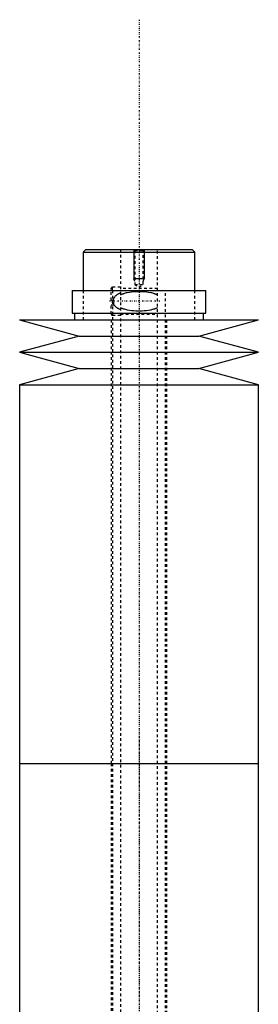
# Model space of a CAD drawing. Extents: x -174 to 502, y -319 to 715.
# Tile 6 of 6: x 405 to 495, y 345 to 715. Entities that reach past the tile are written whole.
import ezdxf

# ---------------------------------------------------------------- set-up
doc = ezdxf.new("R2010")
doc.units = 0
doc.linetypes.add('CENTER', pattern=[1.5, 0.45, -0.5, 0.05, -0.5])
doc.linetypes.add('DASHED', pattern=[2, 1, -1])
for name, color, linetype in [('AM_0', 7, 'CONTINUOUS'), ('AM_10', 7, 'CONTINUOUS'), ('AM_3', 7, 'DASHED'), ('AM_7', 7, 'CENTER')]:
    doc.layers.add(name, color=color, linetype=linetype)

msp = doc.modelspace()

# ---------------------------------------------------------------- linework, layer by layer
at = {"layer": 'AM_0', "color": 7, "linetype": 'CONTINUOUS'}
for p, q in [((430, 629), (429, 628)), ((429, 628), (429, 613.5)), ((429, 628), (471, 628)), ((430, 629), (470, 629)), ((471, 628), (470, 629)), ((471, 613.5), (471, 628)), ((424.85, 613.5), (424.85, 605)), ((424.85, 613.5), (475.15, 613.5)), ((475.15, 605), (475.15, 613.5)), ((424.85, 605), (475.15, 605)), ((425.65, 605), (425.65, 602.5)), ((474.35, 602.5), (474.35, 605)), ((405, 602.5), (427.5, 596.4)), ((405, 602.5), (495, 602.5)), ((472.5, 596.4), (495, 602.5)), ((427.5, 596.4), (405, 590.3)), ((427.5, 596.4), (472.5, 596.4)), ((495, 590.3), (472.5, 596.4)), ((405, 590.3), (427.5, 584.2)), ((405, 590.3), (495, 590.3)), ((472.5, 584.2), (495, 590.3)), ((427.5, 584.2), (405, 578.1)), ((427.5, 584.2), (472.5, 584.2)), ((495, 578.1), (472.5, 584.2)), ((405, 578.1), (405, 435.5)), ((405, 578.1), (495, 578.1)), ((495, 435.5), (495, 578.1)), ((405, 435.5), (405, 292.9)), ((405, 435.5), (495, 435.5)), ((405, 435.5), (495, 435.5)), ((495, 292.9), (495, 435.5))]:
    msp.add_line(p, q, dxfattribs=at)
at = {"layer": 'AM_10', "color": 7, "linetype": 'CONTINUOUS'}
for p, q in [((448, 629), (448, 618)), ((452, 629), (452, 618)), ((452, 618), (448, 618)), ((448.38, 616.9), (448, 618)), ((451.62, 616.9), (452, 618))]:
    msp.add_line(p, q, dxfattribs=at)
at = {"layer": 'AM_3', "color": 6, "linetype": 'DASHED'}
for p, q in [((443, 629), (443, -50.5)), ((448, 629), (448.38, 628.62)), ((448.38, 628.62), (448.38, 615.8)), ((448.38, 628.62), (451.62, 628.62)), ((451.62, 628.62), (452, 629)), ((451.62, 615.8), (451.62, 628.62)), ((457, -50.5), (457, 629)), ((448.38, 615.8), (450, 614.86)), ((448.38, 615.8), (451.62, 615.8)), ((450, 614.86), (451.62, 615.8)), ((429, 613.5), (429, 602.5)), ((439.5, 609.9), (439.5, 614.25)), ((443, 614.75), (440, 614.75)), ((440, 613.5), (440, 614.75)), ((440, 613.5), (440, -10.5)), ((457, 614.35), (443, 614.35)), ((460, -20.5), (460, 613.5)), ((471, 602.5), (471, 613.5)), ((439.5, 609.9), (440.5, 609.9)), ((439.5, 604.75), (439.5, 608.1)), ((439.5, 608.1), (440.5, 608.1)), ((439.83, 609.9), (439.83, 608.1)), ((440.5, 608.1), (440.5, 609.9)), ((440, 604.25), (443, 604.25)), ((443, 604.65), (457, 604.65)), ((439.5, 602.5), (439.5, 435.5)), ((460.5, 435.5), (460.5, 602.5)), ((439.5, 435.5), (439.5, 256.75)), ((460.5, 257.5), (460.5, 435.5))]:
    msp.add_line(p, q, dxfattribs=at)
for points in [[(443, 612.59, 0), (442.89, 612.55, 0), (442.69, 612.46, 0), (442.48, 612.36, 0), (442.38, 612.31, 0), (442.27, 612.26, 0), (442.07, 612.15, 0), (441.88, 612.04, 0), (441.69, 611.91, 0), (441.51, 611.79, 0), (441.34, 611.65, 0), (441.25, 611.58, 0), (441.17, 611.51, 0), (441.01, 611.36, 0), (440.87, 611.2, 0), (440.73, 611.03, 0), (440.65, 610.93, 0), (440.63, 610.9, 0), (440.61, 610.87, 0), (440.6, 610.85, 0), (440.59, 610.84, 0), (440.57, 610.81, 0), (440.55, 610.77, 0), (440.53, 610.74, 0), (440.51, 610.71, 0), (440.49, 610.68, 0), (440.48, 610.66, 0), (440.47, 610.64, 0), (440.46, 610.61, 0), (440.44, 610.57, 0), (440.43, 610.56, 0), (440.42, 610.54, 0), (440.4, 610.51, 0), (440.39, 610.47, 0), (440.38, 610.45, 0), (440.37, 610.43, 0), (440.36, 610.4, 0), (440.34, 610.36, 0), (440.33, 610.33, 0), (440.31, 610.29, 0), (440.3, 610.25, 0), (440.29, 610.24, 0), (440.29, 610.22, 0), (440.28, 610.18, 0), (440.27, 610.14, 0), (440.25, 610.11, 0), (440.24, 610.07, 0), (440.24, 610.03, 0), (440.23, 610.01, 0), (440.23, 609.99, 0), (440.22, 609.96, 0), (440.21, 609.92, 0), (440.21, 609.9, 0)], [(457, 611.85, 0), (456.94, 611.88, 0), (456.83, 611.93, 0), (456.72, 611.99, 0), (456.66, 612.01, 0), (456.61, 612.04, 0), (456.49, 612.09, 0), (456.37, 612.14, 0), (456.26, 612.18, 0), (456.14, 612.23, 0), (456.02, 612.27, 0), (455.95, 612.29, 0), (455.89, 612.31, 0), (455.77, 612.35, 0), (455.65, 612.39, 0), (455.21, 612.52, 0), (454.82, 612.62, 0), (454.43, 612.7, 0), (453.64, 612.84, 0), (452.82, 612.95, 0), (452.01, 613.03, 0), (451.19, 613.07, 0), (450.39, 613.1, 0), (450, 613.1, 0), (449.61, 613.1, 0), (448.81, 613.07, 0), (447.99, 613.03, 0), (447.18, 612.95, 0), (446.36, 612.84, 0), (445.57, 612.7, 0), (445.18, 612.62, 0), (444.79, 612.52, 0), (444.35, 612.39, 0), (444.23, 612.35, 0), (444.11, 612.31, 0), (444.05, 612.29, 0), (443.98, 612.27, 0), (443.86, 612.23, 0), (443.74, 612.18, 0), (443.63, 612.14, 0), (443.51, 612.09, 0), (443.39, 612.04, 0), (443.34, 612.01, 0), (443.28, 611.99, 0), (443.17, 611.93, 0), (443.06, 611.88, 0), (443, 611.85, 0)], [(440.5, 608.31, 0), (440.55, 608.23, 0), (440.64, 608.08, 0), (440.75, 607.94, 0), (440.8, 607.87, 0), (440.86, 607.81, 0), (440.97, 607.68, 0), (441.1, 607.56, 0), (441.22, 607.44, 0), (441.36, 607.33, 0), (441.5, 607.22, 0), (441.57, 607.17, 0), (441.64, 607.12, 0), (441.79, 607.02, 0), (441.94, 606.93, 0), (442.1, 606.84, 0), (442.26, 606.75, 0), (442.42, 606.67, 0), (442.5, 606.63, 0), (442.58, 606.59, 0), (442.75, 606.51, 0), (442.92, 606.44, 0), (443, 606.41, 0)], [(443, 607.15, 0), (443.06, 607.12, 0), (443.17, 607.07, 0), (443.28, 607.01, 0), (443.34, 606.99, 0), (443.39, 606.96, 0), (443.51, 606.91, 0), (443.63, 606.86, 0), (443.74, 606.82, 0), (443.86, 606.77, 0), (443.98, 606.73, 0), (444.05, 606.71, 0), (444.11, 606.69, 0), (444.23, 606.65, 0), (444.35, 606.61, 0), (444.79, 606.48, 0), (445.18, 606.38, 0), (445.57, 606.3, 0), (446.36, 606.16, 0), (447.18, 606.05, 0), (447.99, 605.97, 0), (448.81, 605.93, 0), (449.61, 605.9, 0), (450, 605.9, 0), (450.39, 605.9, 0), (451.19, 605.93, 0), (452.01, 605.97, 0), (452.82, 606.05, 0), (453.64, 606.16, 0), (454.43, 606.3, 0), (454.82, 606.38, 0), (455.21, 606.48, 0), (455.65, 606.61, 0), (455.77, 606.65, 0), (455.89, 606.69, 0), (455.95, 606.71, 0), (456.02, 606.73, 0), (456.14, 606.77, 0), (456.26, 606.82, 0), (456.37, 606.86, 0), (456.49, 606.91, 0), (456.61, 606.96, 0), (456.66, 606.99, 0), (456.72, 607.01, 0), (456.83, 607.07, 0), (456.94, 607.12, 0), (457, 607.15, 0)]]:
    msp.add_polyline3d(points, dxfattribs=at)
for centre, start, end in [((440, 614.25), 90, 180), ((440, 604.75), 180, 270)]:
    msp.add_arc(centre, 0.5, start, end, dxfattribs=at)
at = {"layer": 'AM_7', "color": 4, "linetype": 'CENTER'}
for p, q in [((450, 715.48), (450, -86.97)), ((450, 622.4), (450, 426.6)), ((457.88, 609.5), (438.62, 609.5)), ((450, 444.4), (450, 248.6))]:
    msp.add_line(p, q, dxfattribs=at)

doc.saveas('drawing.dxf')
